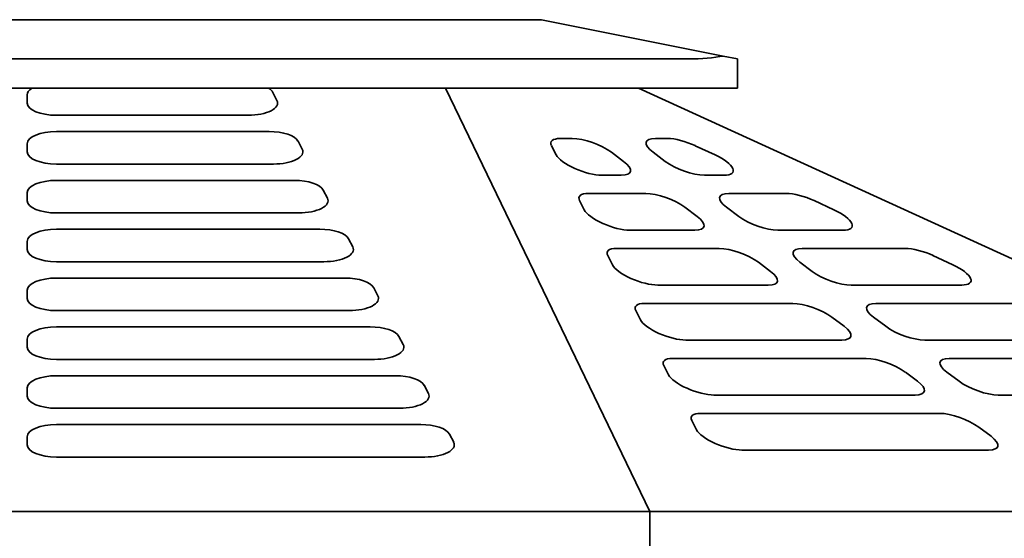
# Model space of a CAD drawing. Header units: millimetres. Extents: x 260 to 580, y 182 to 412.
# Tile 6 of 7: x 422 to 522, y 359 to 412. Entities that reach past the tile are written whole.
import ezdxf

# ---------------------------------------------------------------- set-up
doc = ezdxf.new("R2010")
doc.units = ezdxf.units.MM
doc.header["$LTSCALE"] = 2
doc.layers.add('Krawędzie widoczne(ISO)', color=7, linetype='Continuous', lineweight=35, true_color=0x262659)

msp = doc.modelspace()

# ---------------------------------------------------------------- linework, layer by layer
at = {"layer": 'Krawędzie widoczne(ISO)'}
for p, q in [((475, 412.1), (365, 412.1)), ((493.54, 408.39), (475, 412.1)), ((350, 408.1), (490, 408.1)), ((493.54, 408.39), (495, 408.1)), ((495, 405.1), (495, 408.1)), ((350, 405.1), (490, 405.1)), ((486.07, 361.9), (465.21, 405.1)), ((484.89, 405.1), (579.5, 361.9)), ((495, 405.1), (490, 405.1)), ((422.48, 403.59), (422.48, 404.42)), ((447.56, 404.68), (447.99, 403.85)), ((445.06, 402.34), (425.48, 402.34)), ((425.48, 400.68), (447.2, 400.68)), ((422.48, 398.61), (422.48, 399.44)), ((450.14, 399.7), (450.57, 398.87)), ((476.5, 398.31), (476.02, 399.24)), ((476.91, 399.97), (478.14, 399.97)), ((486.62, 399.97), (487.85, 399.97)), ((490.69, 399.24), (492.71, 398.31)), ((482.13, 398.57), (483.38, 397.63)), ((487.63, 397.63), (486.38, 398.57)), ((447.63, 397.36), (425.48, 397.36)), ((483.14, 396.23), (481.13, 396.23)), ((493.63, 396.23), (491.62, 396.23)), ((425.48, 395.7), (449.78, 395.7)), ((422.48, 393.62), (422.48, 394.45)), ((452.71, 394.71), (453.14, 393.88)), ((479.77, 394.36), (485.64, 394.36)), ((494.12, 394.36), (499.99, 394.36)), ((479.36, 392.69), (478.89, 393.63)), ((502.83, 393.63), (504.85, 392.7)), ((450.21, 392.37), (425.48, 392.37)), ((489.63, 392.96), (490.88, 392.02)), ((495.13, 392.02), (493.88, 392.96)), ((425.48, 390.71), (452.36, 390.71)), ((490.64, 390.62), (484, 390.62)), ((505.76, 390.62), (499.12, 390.62)), ((422.48, 388.64), (422.48, 389.47)), ((455.29, 389.73), (455.72, 388.9)), ((482.23, 387.08), (481.75, 388.02)), ((482.64, 388.75), (493.14, 388.75)), ((501.62, 388.75), (512.13, 388.75)), ((514.96, 388.02), (516.99, 387.08)), ((452.79, 387.39), (425.48, 387.39)), ((497.13, 387.35), (498.38, 386.41)), ((502.63, 386.41), (501.38, 387.35)), ((425.48, 385.73), (454.93, 385.73)), ((498.14, 385.01), (486.86, 385.01)), ((517.9, 385.01), (506.62, 385.01)), ((422.48, 383.65), (422.48, 384.48)), ((457.87, 384.74), (458.3, 383.91)), ((485.5, 383.14), (500.64, 383.14)), ((509.12, 383.14), (524.26, 383.14)), ((455.36, 382.41), (425.48, 382.41)), ((485.09, 381.47), (484.62, 382.41)), ((504.63, 381.73), (505.88, 380.8)), ((510.13, 380.8), (508.88, 381.73)), ((425.48, 380.74), (457.51, 380.74)), ((422.48, 378.67), (422.48, 379.5)), ((460.44, 379.76), (460.87, 378.93)), ((505.64, 379.4), (489.73, 379.39)), ((530.03, 379.4), (514.12, 379.4)), ((457.94, 377.42), (425.48, 377.42)), ((488.37, 377.52), (508.14, 377.52)), ((516.62, 377.52), (536.4, 377.52)), ((487.96, 375.86), (487.48, 376.79)), ((512.14, 376.12), (513.39, 375.19)), ((517.63, 375.19), (516.38, 376.12)), ((425.48, 375.76), (460.09, 375.76)), ((422.48, 373.68), (422.48, 374.51)), ((463.02, 374.78), (463.45, 373.94)), ((513.14, 373.78), (492.59, 373.78)), ((542.17, 373.78), (521.62, 373.78)), ((460.52, 372.44), (425.48, 372.44)), ((491.23, 371.91), (515.64, 371.91)), ((490.82, 370.25), (490.35, 371.18)), ((425.48, 370.78), (462.66, 370.78)), ((519.64, 370.51), (520.89, 369.57)), ((422.48, 368.7), (422.48, 369.53)), ((465.6, 369.79), (466.03, 368.96)), ((520.64, 368.17), (495.46, 368.17)), ((463.09, 367.45), (425.48, 367.45)), ((486.07, 361.9), (353.93, 361.9)), ((579.5, 361.9), (486.07, 361.9)), ((486.07, 246.9), (486.07, 361.9))]:
    msp.add_line(p, q, dxfattribs=at)
for centre, major_axis, ratio, start_param, end_param in [((490, 409.1), (-5, 0), 0.2, 1.570796, 2.356194), ((425.48, 404.42), (-3, 0), 0.415367, 5.706245, 6.283185), ((444.63, 404.42), (3, 0), 0.415367, 0.211517, 0.57694), ((425.48, 403.59), (-3, 0), 0.415367, 0, 1.570796), ((445.06, 403.59), (3, 0), 0.415367, 4.712389, 6.494702), ((425.48, 399.44), (-3, 0), 0.415367, 4.712389, 6.283185), ((447.2, 399.44), (3, 0), 0.415367, 0.211517, 1.570796), ((478.78, 398.57), (-2.81, 1.05), 0.330695, 5.559355, 6.630143), ((480.01, 398.57), (2.81, -1.05), 0.330695, 0.846966, 2.417762), ((488.5, 398.57), (-2.81, 1.05), 0.330695, 5.559355, 7.130151), ((489.73, 398.57), (2.81, -1.05), 0.330695, 1.346975, 2.417762), ((425.48, 398.61), (-3, 0), 0.415367, 0, 1.570796), ((447.63, 398.61), (3, 0), 0.415367, 4.712389, 6.494702), ((479.26, 397.63), (-2.81, 1.05), 0.330695, 0.346957, 2.417762), ((491.75, 397.63), (2.81, -1.05), 0.330695, 5.559355, 7.63016), ((481.26, 397.63), (2.81, -1.05), 0.330695, 5.559355, 7.130151), ((489.75, 397.63), (-2.81, 1.05), 0.330695, 0.846966, 2.417762), ((425.48, 394.45), (-3, 0), 0.415367, 4.712389, 6.283185), ((449.78, 394.45), (3, 0), 0.415367, 0.211517, 1.570796), ((481.65, 392.96), (-2.81, 1.05), 0.330695, 5.559355, 6.630143), ((487.51, 392.96), (2.81, -1.05), 0.330695, 0.846966, 2.417762), ((496, 392.96), (-2.81, 1.05), 0.330695, 5.559355, 7.130151), ((501.86, 392.96), (2.81, -1.05), 0.330695, 1.346975, 2.417762), ((425.48, 393.62), (-3, 0), 0.415367, 0, 1.570796), ((450.21, 393.62), (3, 0), 0.415367, 4.712389, 6.494702), ((482.12, 392.02), (-2.81, 1.05), 0.330695, 0.346957, 2.417762), ((488.76, 392.02), (2.81, -1.05), 0.330695, 5.559355, 7.130151), ((497.25, 392.02), (-2.81, 1.05), 0.330695, 0.846966, 2.417762), ((503.89, 392.02), (2.81, -1.05), 0.330695, 5.559355, 7.63016), ((425.48, 389.47), (-3, 0), 0.415367, 4.712389, 6.283185), ((452.36, 389.47), (3, 0), 0.415367, 0.211517, 1.570796), ((425.48, 388.64), (-3, 0), 0.415367, 0, 1.570796), ((452.79, 388.64), (3, 0), 0.415367, 4.712389, 6.494702), ((484.51, 387.35), (-2.81, 1.05), 0.330695, 5.559355, 6.630143), ((495.01, 387.35), (2.81, -1.05), 0.330695, 0.846966, 2.417762), ((503.5, 387.35), (-2.81, 1.05), 0.330695, 5.559355, 7.130151), ((514, 387.35), (2.81, -1.05), 0.330695, 1.346975, 2.417762), ((484.99, 386.41), (-2.81, 1.05), 0.330695, 0.346957, 2.417762), ((516.02, 386.41), (2.81, -1.05), 0.330695, 5.559355, 7.63016), ((496.26, 386.41), (2.81, -1.05), 0.330695, 5.559355, 7.130151), ((504.75, 386.41), (-2.81, 1.05), 0.330695, 0.846966, 2.417762), ((425.48, 384.48), (-3, 0), 0.415367, 4.712389, 6.283185), ((454.93, 384.48), (3, 0), 0.415367, 0.211517, 1.570796), ((425.48, 383.65), (-3, 0), 0.415367, 0, 1.570796), ((455.36, 383.65), (3, 0), 0.415367, 4.712389, 6.494702), ((487.38, 381.73), (-2.81, 1.05), 0.330695, 5.559355, 6.630143), ((502.51, 381.73), (2.81, -1.05), 0.330695, 0.846966, 2.417762), ((511, 381.73), (-2.81, 1.05), 0.330695, 5.559355, 7.130151), ((487.85, 380.8), (-2.81, 1.05), 0.330695, 0.346957, 2.417762), ((425.48, 379.5), (-3, 0), 0.415367, 4.712389, 6.283185), ((457.51, 379.5), (3, 0), 0.415367, 0.211517, 1.570796), ((503.76, 380.8), (2.81, -1.05), 0.330695, 5.559355, 7.130151), ((512.25, 380.8), (-2.81, 1.05), 0.330695, 0.846966, 2.417762), ((425.48, 378.67), (-3, 0), 0.415367, 0, 1.570796), ((457.94, 378.67), (3, 0), 0.415367, 4.712389, 6.494702), ((490.24, 376.12), (-2.81, 1.05), 0.330695, 5.559355, 6.630143), ((510.01, 376.12), (2.81, -1.05), 0.330695, 0.846966, 2.417762), ((518.5, 376.12), (-2.81, 1.05), 0.330695, 5.559355, 7.130151), ((425.48, 374.51), (-3, 0), 0.415367, 4.712389, 6.283185), ((460.09, 374.51), (3, 0), 0.415367, 0.211517, 1.570796), ((490.72, 375.19), (-2.81, 1.05), 0.330695, 0.346957, 2.417762), ((511.26, 375.19), (2.81, -1.05), 0.330695, 5.559355, 7.130151), ((519.75, 375.19), (-2.81, 1.05), 0.330695, 0.846966, 2.417762), ((460.52, 373.68), (3, 0), 0.415367, 4.712389, 6.494702), ((425.48, 373.68), (-3, 0), 0.415367, 0, 1.570796), ((493.11, 370.51), (-2.81, 1.05), 0.330695, 5.559355, 6.630143), ((517.51, 370.51), (2.81, -1.05), 0.330695, 0.846966, 2.417762), ((425.48, 369.53), (-3, 0), 0.415367, 4.712389, 6.283185), ((462.66, 369.53), (3, 0), 0.415367, 0.211517, 1.570796), ((493.58, 369.57), (-2.81, 1.05), 0.330695, 0.346957, 2.417762), ((463.09, 368.7), (3, 0), 0.415367, 4.712389, 6.494702), ((518.76, 369.57), (2.81, -1.05), 0.330695, 5.559355, 7.130151), ((425.48, 368.7), (-3, 0), 0.415367, 0, 1.570796)]:
    msp.add_ellipse(centre, major_axis=major_axis, ratio=ratio, start_param=start_param, end_param=end_param, dxfattribs=at)

doc.saveas('drawing.dxf')
